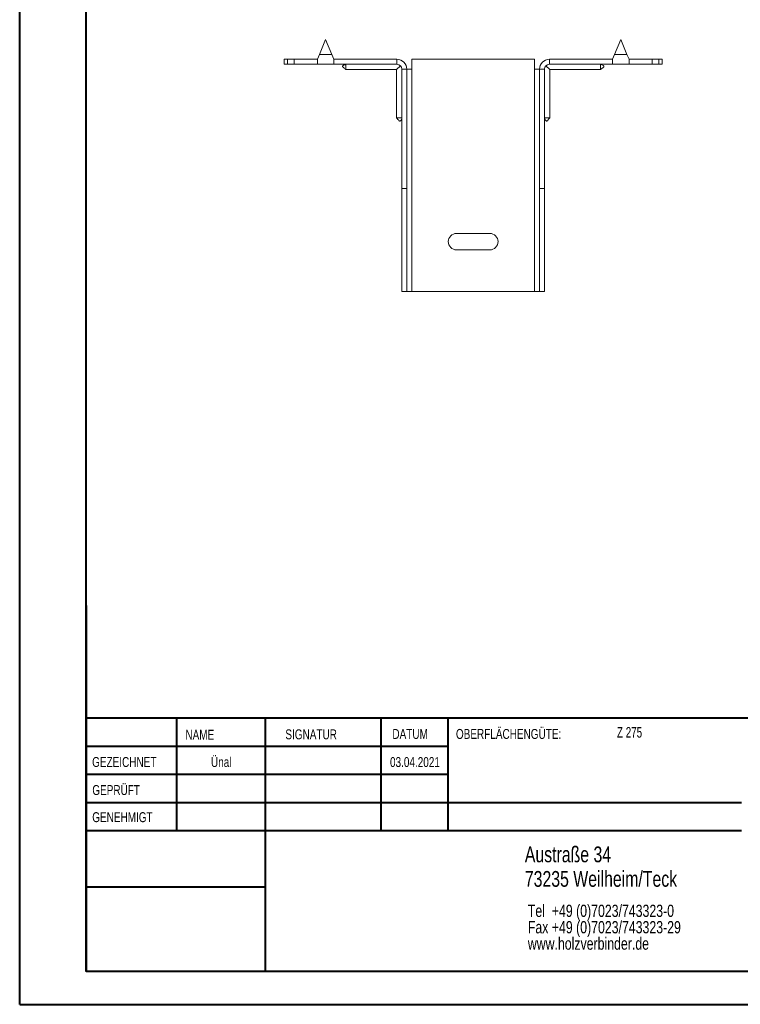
# Model space of a CAD drawing. Header units: millimetres. Extents: x 0 to 210, y 0 to 297.
# Tile 1 of 6: x 0 to 109, y 0 to 149. Entities that reach past the tile are written whole.
import ezdxf

# ---------------------------------------------------------------- set-up
doc = ezdxf.new("R2010")
doc.units = ezdxf.units.MM
doc.styles.add('SLDTEXTSTYLE0', font='TXT', dxfattribs={"width": 0.75})
doc.styles.add('SLDTEXTSTYLE2', font='TXT', dxfattribs={"width": 0.7})

# ---------------------------------------------------------------- blocks, each defined once
blk = doc.blocks.new('SW_NOTE_0')
at = {"color": 0, "linetype": 'Continuous', "lineweight": 0, "char_height": 1.8521, "attachment_point": 1, "style": 'SLDTEXTSTYLE0'}
for s, insert in [('Tel  +49 (0)7023/743323-0', (0, 2.39)), ('Fax +49 (0)7023/743323-29', (0, -0.08)), ('www.holzverbinder.de', (0, -2.55))]:
    blk.add_mtext(s, dxfattribs=dict(at, insert=insert))

msp = doc.modelspace()

# ---------------------------------------------------------------- linework, layer by layer
at = {"color": 7, "linetype": 'Continuous', "lineweight": 40}
for p, q in [((0.08, 0.21), (0.08, 297.21)), ((10.08, 5.21), (10.08, 292.21)), ((10.11, 60.37), (10.11, 5.12)), ((205.08, 43.37), (10.11, 43.37)), ((23.71, 43.37), (23.71, 26.37)), ((37.1, 43.37), (37.1, 5.12)), ((54.51, 43.37), (54.51, 26.37)), ((64.71, 26.37), (64.71, 43.37)), ((64.71, 39.1), (10.11, 39.1)), ((64.71, 34.87), (10.11, 34.87)), ((108.91, 30.62), (10.11, 30.62)), ((108.91, 26.37), (10.11, 26.37)), ((37.1, 17.87), (10.11, 17.87)), ((10.11, 13.71), (10.08, 13.71)), ((10.11, 9.46), (10.08, 9.46)), ((10.08, 5.21), (205.08, 5.21)), ((0.08, 0.21), (210.08, 0.21))]:
    msp.add_line(p, q, dxfattribs=at)
at = {"color": 7, "linetype": 'Continuous', "lineweight": 15}
for p, q in [((46.21, 145.74), (45.27, 143.49)), ((47.15, 143.49), (46.21, 145.74)), ((90.71, 145.74), (89.77, 143.49)), ((91.65, 143.49), (90.71, 145.74)), ((39.96, 142.74), (39.96, 141.99)), ((39.96, 142.74), (40.46, 142.74)), ((40.46, 142.74), (40.46, 141.99)), ((40.46, 142.74), (41.46, 142.74)), ((41.46, 141.99), (41.46, 142.74)), ((44.96, 142.74), (41.46, 142.74)), ((45.27, 143.49), (44.96, 142.74)), ((44.96, 142.74), (44.96, 141.99)), ((45.27, 143.49), (47.15, 143.49)), ((47.46, 142.74), (47.15, 143.49)), ((56.96, 142.74), (47.46, 142.74)), ((47.46, 141.99), (47.46, 142.74)), ((56.96, 141.99), (56.96, 142.74)), ((59.21, 141.24), (59.21, 142.74)), ((77.71, 142.74), (59.21, 142.74)), ((77.71, 142.74), (77.71, 141.24)), ((79.96, 141.99), (79.96, 142.74)), ((79.96, 142.74), (89.46, 142.74)), ((89.77, 143.49), (89.46, 142.74)), ((89.46, 142.74), (89.46, 141.99)), ((89.77, 143.49), (91.65, 143.49)), ((91.96, 142.74), (91.65, 143.49)), ((91.96, 141.99), (91.96, 142.74)), ((91.96, 142.74), (95.46, 142.74)), ((95.46, 141.99), (95.46, 142.74)), ((95.46, 142.74), (96.46, 142.74)), ((96.46, 141.99), (96.46, 142.74)), ((96.46, 142.74), (96.96, 142.74)), ((96.96, 141.99), (96.96, 142.74)), ((40.46, 141.99), (39.96, 141.99)), ((41.46, 141.99), (40.46, 141.99)), ((44.96, 141.99), (41.46, 141.99)), ((44.96, 141.99), (47.46, 141.99)), ((56.96, 141.99), (47.46, 141.99)), ((49.26, 141.19), (56.91, 141.19)), ((56.91, 141.19), (57.49, 141.77)), ((56.91, 141.19), (56.91, 133.93)), ((57.71, 141.24), (58.46, 141.24)), ((57.71, 123.24), (57.71, 141.24)), ((58.46, 123.24), (58.46, 141.24)), ((58.46, 141.24), (59.21, 141.24)), ((59.21, 107.74), (59.21, 141.24)), ((77.71, 141.24), (77.71, 107.74)), ((77.71, 141.24), (78.46, 141.24)), ((79.21, 141.24), (78.46, 141.24)), ((78.46, 123.24), (78.46, 141.24)), ((79.21, 123.24), (79.21, 141.24)), ((79.43, 141.77), (80.01, 141.19)), ((79.96, 141.99), (89.46, 141.99)), ((80.01, 141.19), (87.66, 141.19)), ((80.01, 133.93), (80.01, 141.19)), ((89.46, 141.99), (91.96, 141.99)), ((91.96, 141.99), (95.46, 141.99)), ((96.46, 141.99), (95.46, 141.99)), ((96.96, 141.99), (96.46, 141.99)), ((58.46, 123.24), (57.71, 123.24)), ((57.71, 107.74), (57.71, 123.24)), ((58.46, 107.74), (58.46, 123.24)), ((78.46, 123.24), (79.21, 123.24)), ((78.46, 107.74), (78.46, 123.24)), ((79.21, 107.74), (79.21, 123.24)), ((70.96, 116.49), (65.96, 116.49)), ((65.96, 113.99), (70.96, 113.99)), ((58.46, 107.74), (57.71, 107.74)), ((58.46, 107.74), (59.21, 107.74)), ((59.21, 107.74), (77.71, 107.74)), ((77.71, 107.74), (78.46, 107.74)), ((78.46, 107.74), (79.21, 107.74))]:
    msp.add_line(p, q, dxfattribs=at)
at = {"color": 7, "linetype": 'Continuous', "lineweight": 0}
for p, q in [((64.71, 39.12), (10.11, 39.12)), ((23.71, 5.21), (23.71, 5.12)), ((54.51, 5.21), (54.51, 5.12))]:
    msp.add_line(p, q, dxfattribs=at)
at = {"color": 7, "linetype": 'Continuous', "lineweight": 15}
for centre, radius, start, end in [((56.96, 141.24), 1.5, 0, 90), ((79.96, 141.24), 1.5, 90, 180), ((56.96, 141.24), 0.75, 0, 90), ((79.96, 141.24), 0.75, 90, 180), ((65.96, 115.24), 1.25, 90, 270), ((70.96, 115.24), 1.25, 270, 90)]:
    msp.add_arc(centre, radius, start, end, dxfattribs=at)
for points, knots in [([(49.26, 141.99), (49.14, 141.95), (48.98, 141.89), (48.81, 141.79), (48.77, 141.72), (48.76, 141.69), (48.76, 141.65), (48.78, 141.61), (48.84, 141.53), (49.02, 141.4), (49.17, 141.27), (49.27, 141.18)], [0, 0, 0, 0, 0.285501, 0.392615, 0.433608, 0.452355, 0.47104, 0.511905, 0.562272, 0.6953, 1, 1, 1, 1]), ([(49.26, 141.99), (49.26, 141.91), (49.26, 141.72), (49.26, 141.45), (49.26, 141.26), (49.26, 141.18), (49.26, 141.2), (49.26, 141.2)], [0, 0, 0, 0, 0.176999, 0.437532, 0.698072, 0.958616, 1, 1, 1, 1]), ([(87.66, 141.18), (87.74, 141.26), (87.87, 141.37), (88.05, 141.5), (88.14, 141.59), (88.16, 141.65), (88.16, 141.69), (88.15, 141.72), (88.13, 141.77), (87.98, 141.89), (87.81, 141.95), (87.66, 141.99)], [0, 0, 0, 0, 0.256731, 0.386951, 0.489173, 0.528771, 0.547318, 0.566205, 0.608673, 0.662214, 1, 1, 1, 1]), ([(87.66, 141.99), (87.66, 141.91), (87.66, 141.72), (87.66, 141.45), (87.66, 141.26), (87.66, 141.18), (87.66, 141.2), (87.66, 141.2)], [0, 0, 0, 0, 0.176999, 0.437532, 0.698072, 0.958616, 1, 1, 1, 1]), ([(56.9, 133.93), (56.98, 133.85), (57.09, 133.72), (57.22, 133.54), (57.31, 133.45), (57.37, 133.43), (57.41, 133.43), (57.44, 133.43), (57.49, 133.46), (57.61, 133.61), (57.67, 133.78), (57.71, 133.93)], [0, 0, 0, 0, 0.256731, 0.386951, 0.489173, 0.528771, 0.547318, 0.566205, 0.608673, 0.662214, 1, 1, 1, 1]), ([(56.92, 133.93), (56.93, 133.93), (56.94, 133.93), (57.1, 133.93), (57.32, 133.93), (57.53, 133.93), (57.65, 133.93), (57.71, 133.93)], [0, 0, 0, 0, 0.217783, 0.478083, 0.738383, 0.867316, 1, 1, 1, 1]), ([(79.21, 133.93), (79.25, 133.81), (79.31, 133.64), (79.42, 133.48), (79.48, 133.43), (79.51, 133.43), (79.55, 133.43), (79.6, 133.44), (79.68, 133.51), (79.81, 133.68), (79.93, 133.83), (80.02, 133.93)], [0, 0, 0, 0, 0.285501, 0.392615, 0.433608, 0.452355, 0.47104, 0.511905, 0.562272, 0.6953, 1, 1, 1, 1]), ([(80, 133.93), (80, 133.93), (79.99, 133.93), (79.82, 133.93), (79.6, 133.93), (79.39, 133.93), (79.27, 133.93), (79.21, 133.93)], [0, 0, 0, 0, 0.217783, 0.478083, 0.738383, 0.867316, 1, 1, 1, 1])]:
    msp.add_open_spline(points, degree=3, knots=knots, dxfattribs=at)

# ---------------------------------------------------------------- block references
at = {"color": 7, "linetype": 'Continuous', "lineweight": 0}
msp.add_blockref('SW_NOTE_0', (76.7, 12.85), dxfattribs=at)

# ---------------------------------------------------------------- texts
for s, insert, char_height, attachment_point, style in [('NAME', (25.07, 41.62), 1.5, 1, 'SLDTEXTSTYLE0'), ('SIGNATUR', (40.14, 41.68), 1.5, 1, 'SLDTEXTSTYLE0'), ('DATUM', (56.28, 41.74), 1.5, 1, 'SLDTEXTSTYLE0'), ('OBERFLÄCHENGÜTE:', (65.86, 41.74), 1.5, 1, 'SLDTEXTSTYLE0'), ('Z 275', (90.14, 42.03), 1.587, 1, 'SLDTEXTSTYLE2'), ('GEZEICHNET', (11, 37.51), 1.5, 1, 'SLDTEXTSTYLE0'), ('Ünal', (30.47, 37.5), 1.499, 2, 'SLDTEXTSTYLE0'), ('03.04.2021', (59.68, 37.5), 1.499, 2, 'SLDTEXTSTYLE0'), ('GEPRÜFT', (11.03, 33.28), 1.5, 1, 'SLDTEXTSTYLE0'), ('GENEHMIGT', (11.02, 29.19), 1.5, 1, 'SLDTEXTSTYLE0'), ('Austraße 34', (76.25, 24.02), 2.3813, 1, 'SLDTEXTSTYLE0'), ('73235 Weilheim/Teck', (76.25, 20.32), 2.3813, 1, 'SLDTEXTSTYLE0')]:
    msp.add_mtext(s, dxfattribs=dict(at, insert=insert, char_height=char_height, attachment_point=attachment_point, style=style))

doc.saveas('drawing.dxf')
